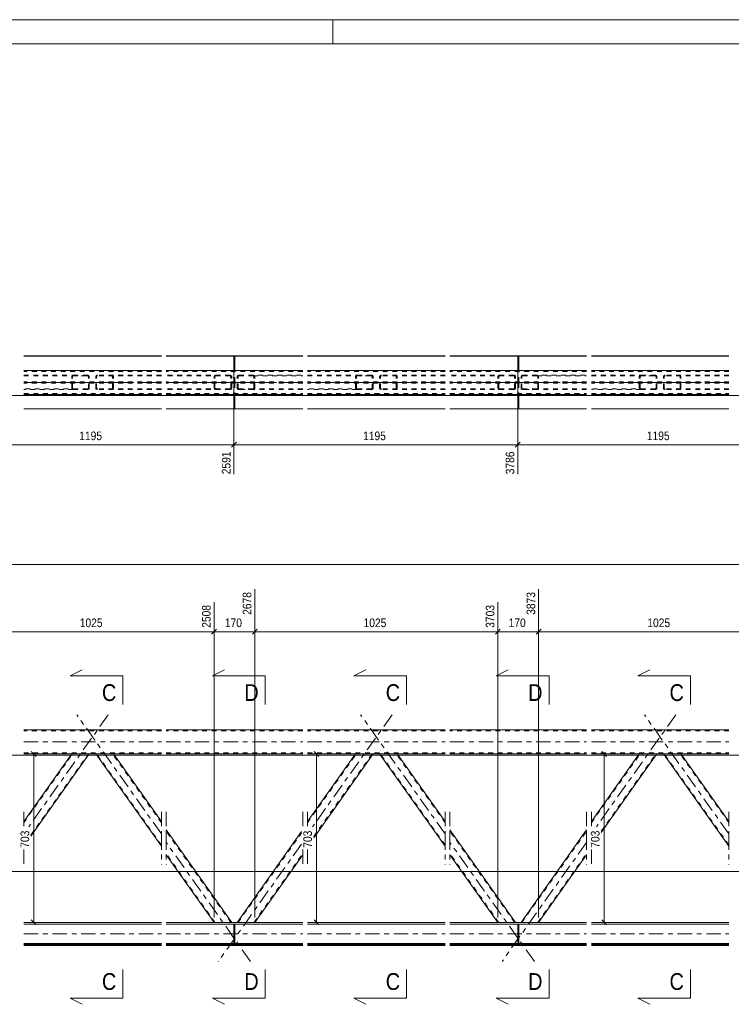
# Model space of a CAD drawing. Header units: millimetres. Extents: x 0 to 610, y 0 to 420.
# Tile 6 of 9: x 125 to 273, y 215 to 420. Entities that reach past the tile are written whole.
import ezdxf

# ---------------------------------------------------------------- set-up
doc = ezdxf.new("R2010")
doc.units = ezdxf.units.MM
for name, pattern in [('XKITLINE00', [0]), ('XKITLINE01', [4, 1, -1, 1, -1]), ('XKITLINE03', [6, 3, -1, 1, -1])]:
    doc.linetypes.add(name, pattern=pattern)
for name, color, linetype, lineweight in [('Arkusz rysunku', 3, 'Continuous', 0), ('Element', 2, 'Continuous', 0), ('Przekrój', 7, 'Continuous', 0), ('Wymiar', 4, 'Continuous', 0)]:
    doc.layers.add(name, color=color, linetype=linetype, lineweight=lineweight)
doc.styles.add('ARIAL', font='ARIAL.TTF')

msp = doc.modelspace()

# ---------------------------------------------------------------- linework, layer by layer
at = {"layer": 'Arkusz rysunku', "linetype": 'XKITLINE00', "lineweight": 0}
for p, q in [((610, 420), (0, 420)), ((190, 415), (190, 420)), ((605, 415), (5, 415))]:
    msp.add_line(p, q, dxfattribs=at)
at = {"layer": 'Element', "linetype": 'XKITLINE00', "lineweight": 0}
for p, q in [((125.53, 349.89), (154.24, 349.89)), ((154.24, 349.88), (125.53, 349.88)), ((155.24, 349.89), (183.74, 349.89)), ((183.74, 349.88), (155.24, 349.88)), ((169.39, 349.88), (169.39, 346.88)), ((169.39, 349.88), (169.59, 349.88)), ((169.59, 349.88), (169.59, 346.88)), ((184.74, 349.89), (213.45, 349.89)), ((213.45, 349.88), (184.74, 349.88)), ((214.45, 349.89), (242.96, 349.89)), ((242.96, 349.88), (214.45, 349.88)), ((228.6, 349.88), (228.6, 346.88)), ((228.6, 349.88), (228.8, 349.88)), ((228.8, 349.88), (228.8, 346.88)), ((243.96, 349.89), (272.66, 349.89)), ((272.66, 349.88), (243.96, 349.88)), ((154.24, 346.88), (125.53, 346.88)), ((183.74, 346.88), (155.24, 346.88)), ((213.45, 346.88), (184.74, 346.88)), ((242.96, 346.88), (214.45, 346.88)), ((272.66, 346.88), (243.96, 346.88)), ((125.53, 341.88), (154.24, 341.88)), ((155.24, 341.88), (183.74, 341.88)), ((169.39, 338.88), (169.39, 341.88)), ((169.59, 341.88), (169.59, 338.88)), ((184.74, 341.88), (213.45, 341.88)), ((214.45, 341.88), (242.96, 341.88)), ((228.6, 338.88), (228.6, 341.88)), ((228.8, 341.88), (228.8, 338.88)), ((243.96, 341.88), (272.66, 341.88)), ((125.53, 338.88), (154.24, 338.88)), ((154.24, 338.87), (125.53, 338.87)), ((155.24, 338.88), (183.74, 338.88)), ((183.74, 338.87), (155.24, 338.87)), ((169.59, 338.88), (169.39, 338.88)), ((184.74, 338.88), (213.45, 338.88)), ((213.45, 338.87), (184.74, 338.87)), ((214.45, 338.88), (242.96, 338.88)), ((242.96, 338.87), (214.45, 338.87)), ((228.8, 338.88), (228.6, 338.88)), ((243.96, 338.88), (272.66, 338.88)), ((272.66, 338.87), (243.96, 338.87)), ((125.53, 271.93), (154.24, 271.93)), ((155.24, 271.93), (183.74, 271.93)), ((184.74, 271.93), (213.45, 271.93)), ((214.45, 271.93), (242.96, 271.93)), ((243.96, 271.93), (272.66, 271.93)), ((135.53, 266.93), (125.53, 252.84)), ((154.24, 266.93), (125.53, 266.93)), ((127.02, 249.75), (139.21, 266.93)), ((140.56, 266.93), (154.24, 247.66)), ((154.24, 252.84), (144.24, 266.93)), ((183.74, 266.93), (155.24, 266.93)), ((194.74, 266.93), (184.74, 252.84)), ((213.45, 266.93), (184.74, 266.93)), ((186.02, 249.46), (198.42, 266.93)), ((199.77, 266.93), (213.45, 247.66)), ((213.45, 252.84), (203.45, 266.93)), ((242.96, 266.93), (214.45, 266.93)), ((253.96, 266.93), (243.96, 252.84)), ((272.66, 266.93), (243.96, 266.93)), ((246.02, 250.57), (257.63, 266.93)), ((258.98, 266.93), (272.66, 247.66)), ((272.66, 252.84), (262.66, 266.93)), ((168.92, 231.8), (155.24, 251.07)), ((183.5, 250.73), (170.07, 231.8)), ((228.13, 231.8), (214.45, 251.07)), ((242.96, 251.07), (229.28, 231.8)), ((155.24, 245.89), (165.24, 231.8)), ((173.74, 231.8), (183.74, 245.89)), ((214.45, 245.89), (224.45, 231.8)), ((232.96, 231.8), (242.96, 245.89)), ((154.24, 231.8), (125.53, 231.8)), ((154.24, 231.4), (125.53, 231.4)), ((183.74, 231.8), (155.24, 231.8)), ((183.74, 231.4), (155.24, 231.4)), ((169.39, 227.3), (169.39, 231.4)), ((169.59, 231.4), (169.39, 231.4)), ((169.59, 227.3), (169.59, 231.4)), ((213.45, 231.8), (184.74, 231.8)), ((213.45, 231.4), (184.74, 231.4)), ((242.96, 231.8), (214.45, 231.8)), ((242.96, 231.4), (214.45, 231.4)), ((228.6, 227.3), (228.6, 231.4)), ((228.8, 231.4), (228.6, 231.4)), ((228.8, 227.3), (228.8, 231.4)), ((272.66, 231.8), (243.96, 231.8)), ((272.66, 231.4), (243.96, 231.4)), ((154.24, 227.4), (125.53, 227.4)), ((154.24, 227.3), (125.53, 227.3)), ((125.53, 227.1), (154.24, 227.1)), ((125.53, 227), (154.24, 227)), ((154.24, 227), (125.53, 227)), ((169.39, 227.4), (155.24, 227.4)), ((183.74, 227.3), (155.24, 227.3)), ((155.24, 227.1), (183.74, 227.1)), ((155.24, 227), (183.74, 227)), ((183.74, 227), (155.24, 227)), ((169.39, 227.3), (169.59, 227.3)), ((183.74, 227.4), (169.59, 227.4)), ((213.45, 227.4), (184.74, 227.4)), ((213.45, 227.3), (184.74, 227.3)), ((184.74, 227.1), (213.45, 227.1)), ((184.74, 227), (213.45, 227)), ((213.45, 227), (184.74, 227)), ((228.6, 227.4), (214.45, 227.4)), ((242.96, 227.3), (214.45, 227.3)), ((214.45, 227.1), (242.96, 227.1)), ((214.45, 227), (242.96, 227)), ((242.96, 227), (214.45, 227)), ((228.6, 227.3), (228.8, 227.3)), ((242.96, 227.4), (228.8, 227.4)), ((272.66, 227.4), (243.96, 227.4)), ((272.66, 227.3), (243.96, 227.3)), ((243.96, 227.1), (272.66, 227.1)), ((243.96, 227), (272.66, 227)), ((272.66, 227), (243.96, 227))]:
    msp.add_line(p, q, dxfattribs=at)
at = {"layer": 'Element', "linetype": 'XKITLINE01', "lineweight": 0}
for p, q in [((125.53, 346.89), (154.24, 346.89)), ((154.24, 346.88), (125.53, 346.88)), ((154.24, 346.88), (125.53, 346.88)), ((154.24, 346.68), (125.53, 346.68)), ((125.53, 345.88), (135.9, 345.88)), ((125.53, 345.73), (138.84, 345.73)), ((135.56, 345.69), (135.53, 345.58)), ((135.53, 343.18), (135.53, 345.58)), ((135.64, 345.79), (135.56, 345.69)), ((135.76, 345.86), (135.64, 345.79)), ((135.72, 345.58), (135.73, 345.64)), ((135.72, 343.18), (135.72, 345.58)), ((135.73, 345.64), (135.77, 345.69)), ((135.9, 345.88), (135.76, 345.86)), ((135.77, 345.69), (135.83, 345.72)), ((135.83, 345.72), (135.9, 345.73)), ((135.9, 345.88), (138.84, 345.88)), ((138.84, 345.73), (135.9, 345.73)), ((138.99, 345.86), (138.84, 345.88)), ((138.84, 345.73), (138.92, 345.72)), ((138.92, 345.72), (138.97, 345.69)), ((138.97, 345.69), (139.01, 345.64)), ((139.11, 345.79), (138.99, 345.86)), ((139.01, 345.64), (139.03, 345.58)), ((139.03, 343.18), (139.03, 345.58)), ((139.18, 345.69), (139.11, 345.79)), ((139.21, 345.58), (139.18, 345.69)), ((139.21, 343.18), (139.21, 345.58)), ((140.59, 345.69), (140.56, 345.58)), ((140.56, 343.18), (140.56, 345.58)), ((140.67, 345.79), (140.59, 345.69)), ((140.79, 345.86), (140.67, 345.79)), ((140.74, 345.58), (140.76, 345.64)), ((140.74, 343.18), (140.74, 345.58)), ((140.76, 345.64), (140.8, 345.69)), ((140.93, 345.88), (140.79, 345.86)), ((140.8, 345.69), (140.86, 345.72)), ((140.86, 345.72), (140.93, 345.73)), ((154.24, 345.88), (140.93, 345.88)), ((154.24, 345.73), (140.93, 345.73)), ((144.01, 345.86), (143.87, 345.88)), ((143.87, 345.73), (143.94, 345.72)), ((143.94, 345.72), (144, 345.69)), ((144, 345.69), (144.04, 345.64)), ((144.13, 345.79), (144.01, 345.86)), ((144.04, 345.64), (144.05, 345.58)), ((144.05, 343.18), (144.05, 345.58)), ((144.21, 345.69), (144.13, 345.79)), ((144.24, 345.58), (144.21, 345.69)), ((144.24, 343.18), (144.24, 345.58)), ((155.24, 346.89), (183.74, 346.89)), ((183.74, 346.88), (155.24, 346.88)), ((183.74, 346.88), (155.24, 346.88)), ((183.74, 346.68), (155.24, 346.68)), ((168.55, 345.88), (155.24, 345.88)), ((168.55, 345.73), (155.24, 345.73)), ((165.24, 345.58), (165.27, 345.69)), ((165.24, 343.18), (165.24, 345.58)), ((165.27, 345.69), (165.35, 345.79)), ((165.35, 345.79), (165.47, 345.86)), ((165.44, 345.64), (165.42, 345.58)), ((165.42, 343.18), (165.42, 345.58)), ((165.48, 345.69), (165.44, 345.64)), ((165.47, 345.86), (165.61, 345.88)), ((165.54, 345.72), (165.48, 345.69)), ((165.61, 345.73), (165.54, 345.72)), ((168.55, 345.88), (168.69, 345.86)), ((168.62, 345.72), (168.55, 345.73)), ((168.68, 345.69), (168.62, 345.72)), ((168.72, 345.64), (168.68, 345.69)), ((168.69, 345.86), (168.81, 345.79)), ((168.73, 345.58), (168.72, 345.64)), ((168.73, 343.18), (168.73, 345.58)), ((168.81, 345.79), (168.89, 345.69)), ((168.89, 345.69), (168.92, 345.58)), ((168.92, 343.18), (168.92, 345.58)), ((169.39, 346.88), (169.39, 344.5)), ((169.59, 346.88), (169.39, 346.88)), ((169.39, 346.88), (169.59, 346.88)), ((169.59, 345.25), (169.39, 345.25)), ((169.59, 344.5), (169.59, 346.88)), ((170.07, 345.58), (170.09, 345.69)), ((170.07, 343.18), (170.07, 345.58)), ((170.09, 345.69), (170.17, 345.79)), ((170.17, 345.79), (170.29, 345.86)), ((170.26, 345.64), (170.25, 345.58)), ((170.25, 343.18), (170.25, 345.58)), ((170.3, 345.69), (170.26, 345.64)), ((170.29, 345.86), (170.43, 345.88)), ((170.36, 345.72), (170.3, 345.69)), ((170.43, 345.73), (170.36, 345.72)), ((170.43, 345.88), (173.38, 345.88)), ((170.43, 345.88), (183.74, 345.88)), ((170.43, 345.73), (173.38, 345.73)), ((173.38, 345.88), (173.52, 345.86)), ((173.38, 345.73), (183.74, 345.73)), ((173.45, 345.72), (173.38, 345.73)), ((173.51, 345.69), (173.45, 345.72)), ((173.55, 345.64), (173.51, 345.69)), ((173.52, 345.86), (173.64, 345.79)), ((173.56, 345.58), (173.55, 345.64)), ((173.56, 343.18), (173.56, 345.58)), ((173.64, 345.79), (173.72, 345.69)), ((173.72, 345.69), (173.74, 345.58)), ((173.74, 343.18), (173.74, 345.58)), ((184.74, 346.89), (213.45, 346.89)), ((213.45, 346.88), (184.74, 346.88)), ((213.45, 346.88), (184.74, 346.88)), ((213.45, 346.68), (184.74, 346.68)), ((184.74, 345.88), (195.11, 345.88)), ((184.74, 345.73), (198.06, 345.73)), ((194.77, 345.69), (194.74, 345.58)), ((194.74, 343.18), (194.74, 345.58)), ((194.85, 345.79), (194.77, 345.69)), ((194.97, 345.86), (194.85, 345.79)), ((194.93, 345.58), (194.94, 345.64)), ((194.93, 343.18), (194.93, 345.58)), ((194.94, 345.64), (194.98, 345.69)), ((195.11, 345.88), (194.97, 345.86)), ((194.98, 345.69), (195.04, 345.72)), ((195.04, 345.72), (195.11, 345.73)), ((195.11, 345.88), (198.06, 345.88)), ((198.06, 345.73), (195.11, 345.73)), ((198.2, 345.86), (198.06, 345.88)), ((198.06, 345.73), (198.13, 345.72)), ((198.13, 345.72), (198.19, 345.69)), ((198.19, 345.69), (198.23, 345.64)), ((198.32, 345.79), (198.2, 345.86)), ((198.23, 345.64), (198.24, 345.58)), ((198.24, 343.18), (198.24, 345.58)), ((198.4, 345.69), (198.32, 345.79)), ((198.42, 345.58), (198.4, 345.69)), ((198.42, 343.18), (198.42, 345.58)), ((199.8, 345.69), (199.77, 345.58)), ((199.77, 343.18), (199.77, 345.58)), ((199.88, 345.79), (199.8, 345.69)), ((200, 345.86), (199.88, 345.79)), ((199.95, 345.58), (199.97, 345.64)), ((199.95, 343.18), (199.95, 345.58)), ((199.97, 345.64), (200.01, 345.69)), ((200.14, 345.88), (200, 345.86)), ((200.01, 345.69), (200.07, 345.72)), ((200.07, 345.72), (200.14, 345.73)), ((213.45, 345.88), (200.14, 345.88)), ((213.45, 345.73), (200.14, 345.73)), ((203.22, 345.86), (203.08, 345.88)), ((203.08, 345.73), (203.15, 345.72)), ((203.15, 345.72), (203.21, 345.69)), ((203.21, 345.69), (203.25, 345.64)), ((203.34, 345.79), (203.22, 345.86)), ((203.25, 345.64), (203.26, 345.58)), ((203.26, 343.18), (203.26, 345.58)), ((203.42, 345.69), (203.34, 345.79)), ((203.45, 345.58), (203.42, 345.69)), ((203.45, 343.18), (203.45, 345.58)), ((214.45, 346.89), (242.96, 346.89)), ((242.96, 346.88), (214.45, 346.88)), ((242.96, 346.88), (214.45, 346.88)), ((242.96, 346.68), (214.45, 346.68)), ((227.76, 345.88), (214.45, 345.88)), ((227.76, 345.73), (214.45, 345.73)), ((224.45, 345.58), (224.48, 345.69)), ((224.45, 343.18), (224.45, 345.58)), ((224.48, 345.69), (224.56, 345.79)), ((224.56, 345.79), (224.68, 345.86)), ((224.65, 345.64), (224.63, 345.58)), ((224.63, 343.18), (224.63, 345.58)), ((224.69, 345.69), (224.65, 345.64)), ((224.68, 345.86), (224.82, 345.88)), ((224.75, 345.72), (224.69, 345.69)), ((224.82, 345.73), (224.75, 345.72)), ((227.76, 345.88), (227.9, 345.86)), ((227.83, 345.72), (227.76, 345.73)), ((227.89, 345.69), (227.83, 345.72)), ((227.93, 345.64), (227.89, 345.69)), ((227.9, 345.86), (228.02, 345.79)), ((227.94, 345.58), (227.93, 345.64)), ((227.94, 343.18), (227.94, 345.58)), ((228.02, 345.79), (228.1, 345.69)), ((228.1, 345.69), (228.13, 345.58)), ((228.13, 343.18), (228.13, 345.58)), ((228.6, 346.88), (228.6, 344.5)), ((228.8, 346.88), (228.6, 346.88)), ((228.6, 346.88), (228.8, 346.88)), ((228.8, 345.25), (228.6, 345.25)), ((228.8, 344.5), (228.8, 346.88)), ((229.28, 345.58), (229.3, 345.69)), ((229.28, 343.18), (229.28, 345.58)), ((229.3, 345.69), (229.38, 345.79)), ((229.38, 345.79), (229.5, 345.86)), ((229.47, 345.64), (229.46, 345.58)), ((229.46, 343.18), (229.46, 345.58)), ((229.51, 345.69), (229.47, 345.64)), ((229.5, 345.86), (229.64, 345.88)), ((229.57, 345.72), (229.51, 345.69)), ((229.64, 345.73), (229.57, 345.72)), ((229.64, 345.88), (232.59, 345.88)), ((229.64, 345.88), (242.96, 345.88)), ((229.64, 345.73), (232.59, 345.73)), ((232.59, 345.88), (232.73, 345.86)), ((232.59, 345.73), (242.96, 345.73)), ((232.66, 345.72), (232.59, 345.73)), ((232.72, 345.69), (232.66, 345.72)), ((232.76, 345.64), (232.72, 345.69)), ((232.73, 345.86), (232.85, 345.79)), ((232.77, 345.58), (232.76, 345.64)), ((232.77, 343.18), (232.77, 345.58)), ((232.85, 345.79), (232.93, 345.69)), ((232.93, 345.69), (232.96, 345.58)), ((232.96, 343.18), (232.96, 345.58)), ((243.96, 346.89), (272.66, 346.89)), ((272.66, 346.88), (243.96, 346.88)), ((272.66, 346.88), (243.96, 346.88)), ((272.66, 346.68), (243.96, 346.68)), ((243.96, 345.88), (254.32, 345.88)), ((243.96, 345.73), (257.27, 345.73)), ((253.98, 345.69), (253.96, 345.58)), ((253.96, 343.18), (253.96, 345.58)), ((254.06, 345.79), (253.98, 345.69)), ((254.18, 345.86), (254.06, 345.79)), ((254.14, 345.58), (254.15, 345.64)), ((254.14, 343.18), (254.14, 345.58)), ((254.15, 345.64), (254.19, 345.69)), ((254.32, 345.88), (254.18, 345.86)), ((254.19, 345.69), (254.25, 345.72)), ((254.25, 345.72), (254.32, 345.73)), ((254.32, 345.88), (257.27, 345.88)), ((257.27, 345.73), (254.32, 345.73)), ((257.41, 345.86), (257.27, 345.88)), ((257.27, 345.73), (257.34, 345.72)), ((257.34, 345.72), (257.4, 345.69)), ((257.4, 345.69), (257.44, 345.64)), ((257.53, 345.79), (257.41, 345.86)), ((257.44, 345.64), (257.45, 345.58)), ((257.45, 343.18), (257.45, 345.58)), ((257.61, 345.69), (257.53, 345.79)), ((257.63, 345.58), (257.61, 345.69)), ((257.63, 343.18), (257.63, 345.58)), ((259.01, 345.69), (258.98, 345.58)), ((258.98, 343.18), (258.98, 345.58)), ((259.09, 345.79), (259.01, 345.69)), ((259.21, 345.86), (259.09, 345.79)), ((259.16, 345.58), (259.18, 345.64)), ((259.16, 343.18), (259.16, 345.58)), ((259.18, 345.64), (259.22, 345.69)), ((259.35, 345.88), (259.21, 345.86)), ((259.22, 345.69), (259.28, 345.72)), ((259.28, 345.72), (259.35, 345.73)), ((272.66, 345.88), (259.35, 345.88)), ((272.66, 345.73), (259.35, 345.73)), ((262.43, 345.86), (262.29, 345.88)), ((262.29, 345.73), (262.36, 345.72)), ((262.36, 345.72), (262.42, 345.69)), ((262.42, 345.69), (262.46, 345.64)), ((262.55, 345.79), (262.43, 345.86)), ((262.46, 345.64), (262.48, 345.58)), ((262.48, 343.18), (262.48, 345.58)), ((262.63, 345.69), (262.55, 345.79)), ((262.66, 345.58), (262.63, 345.69)), ((262.66, 343.18), (262.66, 345.58)), ((154.24, 344.5), (125.53, 344.5)), ((154.24, 344.25), (125.53, 344.25)), ((138.84, 343.03), (125.53, 343.03)), ((135.9, 342.88), (125.53, 342.88)), ((135.53, 343.18), (135.56, 343.07)), ((135.56, 343.07), (135.64, 342.97)), ((135.64, 342.97), (135.76, 342.9)), ((135.73, 343.12), (135.72, 343.18)), ((135.77, 343.07), (135.73, 343.12)), ((135.76, 342.9), (135.9, 342.88)), ((135.83, 343.04), (135.77, 343.07)), ((135.9, 343.03), (135.83, 343.04)), ((135.9, 343.03), (138.84, 343.03)), ((138.84, 342.88), (135.9, 342.88)), ((138.92, 343.04), (138.84, 343.03)), ((138.84, 342.88), (138.99, 342.9)), ((138.97, 343.07), (138.92, 343.04)), ((139.01, 343.12), (138.97, 343.07)), ((138.99, 342.9), (139.11, 342.97)), ((139.03, 343.18), (139.01, 343.12)), ((139.11, 342.97), (139.18, 343.07)), ((139.18, 343.07), (139.21, 343.18)), ((140.56, 343.18), (140.59, 343.07)), ((140.59, 343.07), (140.67, 342.97)), ((140.67, 342.97), (140.79, 342.9)), ((140.76, 343.12), (140.74, 343.18)), ((140.8, 343.07), (140.76, 343.12)), ((140.79, 342.9), (140.93, 342.88)), ((140.86, 343.04), (140.8, 343.07)), ((140.93, 343.03), (140.86, 343.04)), ((154.24, 343.03), (140.93, 343.03)), ((154.24, 342.88), (140.93, 342.88)), ((143.94, 343.04), (143.87, 343.03)), ((143.87, 342.88), (144.01, 342.9)), ((144, 343.07), (143.94, 343.04)), ((144.04, 343.12), (144, 343.07)), ((144.01, 342.9), (144.13, 342.97)), ((144.05, 343.18), (144.04, 343.12)), ((144.13, 342.97), (144.21, 343.07)), ((144.21, 343.07), (144.24, 343.18)), ((183.74, 344.5), (155.24, 344.5)), ((183.74, 344.25), (155.24, 344.25)), ((168.55, 343.03), (155.24, 343.03)), ((168.55, 342.88), (155.24, 342.88)), ((165.27, 343.07), (165.24, 343.18)), ((165.35, 342.97), (165.27, 343.07)), ((165.47, 342.9), (165.35, 342.97)), ((165.42, 343.18), (165.44, 343.12)), ((165.44, 343.12), (165.48, 343.07)), ((165.61, 342.88), (165.47, 342.9)), ((165.48, 343.07), (165.54, 343.04)), ((165.54, 343.04), (165.61, 343.03)), ((168.55, 343.03), (168.62, 343.04)), ((168.69, 342.9), (168.55, 342.88)), ((168.62, 343.04), (168.68, 343.07)), ((168.68, 343.07), (168.72, 343.12)), ((168.81, 342.97), (168.69, 342.9)), ((168.72, 343.12), (168.73, 343.18)), ((168.89, 343.07), (168.81, 342.97)), ((168.92, 343.18), (168.89, 343.07)), ((169.39, 344.5), (169.59, 344.5)), ((169.59, 344.25), (169.39, 344.25)), ((169.39, 344.25), (169.39, 341.88)), ((169.59, 343.51), (169.39, 343.51)), ((169.59, 344.25), (169.59, 341.88)), ((170.09, 343.07), (170.07, 343.18)), ((170.17, 342.97), (170.09, 343.07)), ((170.29, 342.9), (170.17, 342.97)), ((170.25, 343.18), (170.26, 343.12)), ((170.26, 343.12), (170.3, 343.07)), ((170.43, 342.88), (170.29, 342.9)), ((170.3, 343.07), (170.36, 343.04)), ((170.36, 343.04), (170.43, 343.03)), ((173.38, 343.03), (170.43, 343.03)), ((183.74, 342.88), (170.43, 342.88)), ((170.43, 342.88), (173.38, 342.88)), ((173.38, 343.03), (173.45, 343.04)), ((183.74, 343.03), (173.38, 343.03)), ((173.52, 342.9), (173.38, 342.88)), ((173.45, 343.04), (173.51, 343.07)), ((173.51, 343.07), (173.55, 343.12)), ((173.64, 342.97), (173.52, 342.9)), ((173.55, 343.12), (173.56, 343.18)), ((173.72, 343.07), (173.64, 342.97)), ((173.74, 343.18), (173.72, 343.07)), ((213.45, 344.5), (184.74, 344.5)), ((213.45, 344.25), (184.74, 344.25)), ((198.06, 343.03), (184.74, 343.03)), ((195.11, 342.88), (184.74, 342.88)), ((194.74, 343.18), (194.77, 343.07)), ((194.77, 343.07), (194.85, 342.97)), ((194.85, 342.97), (194.97, 342.9)), ((194.94, 343.12), (194.93, 343.18)), ((194.98, 343.07), (194.94, 343.12)), ((194.97, 342.9), (195.11, 342.88)), ((195.04, 343.04), (194.98, 343.07)), ((195.11, 343.03), (195.04, 343.04)), ((195.11, 343.03), (198.06, 343.03)), ((198.06, 342.88), (195.11, 342.88)), ((198.13, 343.04), (198.06, 343.03)), ((198.06, 342.88), (198.2, 342.9)), ((198.19, 343.07), (198.13, 343.04)), ((198.23, 343.12), (198.19, 343.07)), ((198.2, 342.9), (198.32, 342.97)), ((198.24, 343.18), (198.23, 343.12)), ((198.32, 342.97), (198.4, 343.07)), ((198.4, 343.07), (198.42, 343.18)), ((199.77, 343.18), (199.8, 343.07)), ((199.8, 343.07), (199.88, 342.97)), ((199.88, 342.97), (200, 342.9)), ((199.97, 343.12), (199.95, 343.18)), ((200.01, 343.07), (199.97, 343.12)), ((200, 342.9), (200.14, 342.88)), ((200.07, 343.04), (200.01, 343.07)), ((200.14, 343.03), (200.07, 343.04)), ((213.45, 343.03), (200.14, 343.03)), ((213.45, 342.88), (200.14, 342.88)), ((203.15, 343.04), (203.08, 343.03)), ((203.08, 342.88), (203.22, 342.9)), ((203.21, 343.07), (203.15, 343.04)), ((203.25, 343.12), (203.21, 343.07)), ((203.22, 342.9), (203.34, 342.97)), ((203.26, 343.18), (203.25, 343.12)), ((203.34, 342.97), (203.42, 343.07)), ((203.42, 343.07), (203.45, 343.18)), ((242.96, 344.5), (214.45, 344.5)), ((242.96, 344.25), (214.45, 344.25)), ((227.76, 343.03), (214.45, 343.03)), ((227.76, 342.88), (214.45, 342.88)), ((224.48, 343.07), (224.45, 343.18)), ((224.56, 342.97), (224.48, 343.07)), ((224.68, 342.9), (224.56, 342.97)), ((224.63, 343.18), (224.65, 343.12)), ((224.65, 343.12), (224.69, 343.07)), ((224.82, 342.88), (224.68, 342.9)), ((224.69, 343.07), (224.75, 343.04)), ((224.75, 343.04), (224.82, 343.03)), ((227.76, 343.03), (227.83, 343.04)), ((227.9, 342.9), (227.76, 342.88)), ((227.83, 343.04), (227.89, 343.07)), ((227.89, 343.07), (227.93, 343.12)), ((228.02, 342.97), (227.9, 342.9)), ((227.93, 343.12), (227.94, 343.18)), ((228.1, 343.07), (228.02, 342.97)), ((228.13, 343.18), (228.1, 343.07)), ((228.6, 344.5), (228.8, 344.5)), ((228.8, 344.25), (228.6, 344.25)), ((228.6, 344.25), (228.6, 341.88)), ((228.8, 343.51), (228.6, 343.51)), ((228.8, 344.25), (228.8, 341.88)), ((229.3, 343.07), (229.28, 343.18)), ((229.38, 342.97), (229.3, 343.07)), ((229.5, 342.9), (229.38, 342.97)), ((229.46, 343.18), (229.47, 343.12)), ((229.47, 343.12), (229.51, 343.07)), ((229.64, 342.88), (229.5, 342.9)), ((229.51, 343.07), (229.57, 343.04)), ((229.57, 343.04), (229.64, 343.03)), ((232.59, 343.03), (229.64, 343.03)), ((242.96, 342.88), (229.64, 342.88)), ((229.64, 342.88), (232.59, 342.88)), ((232.59, 343.03), (232.66, 343.04)), ((242.96, 343.03), (232.59, 343.03)), ((232.73, 342.9), (232.59, 342.88)), ((232.66, 343.04), (232.72, 343.07)), ((232.72, 343.07), (232.76, 343.12)), ((232.85, 342.97), (232.73, 342.9)), ((232.76, 343.12), (232.77, 343.18)), ((232.93, 343.07), (232.85, 342.97)), ((232.96, 343.18), (232.93, 343.07)), ((272.66, 344.5), (243.96, 344.5)), ((272.66, 344.25), (243.96, 344.25)), ((257.27, 343.03), (243.96, 343.03)), ((254.32, 342.88), (243.96, 342.88)), ((253.96, 343.18), (253.98, 343.07)), ((253.98, 343.07), (254.06, 342.97)), ((254.06, 342.97), (254.18, 342.9)), ((254.15, 343.12), (254.14, 343.18)), ((254.19, 343.07), (254.15, 343.12)), ((254.18, 342.9), (254.32, 342.88)), ((254.25, 343.04), (254.19, 343.07)), ((254.32, 343.03), (254.25, 343.04)), ((254.32, 343.03), (257.27, 343.03)), ((257.27, 342.88), (254.32, 342.88)), ((257.34, 343.04), (257.27, 343.03)), ((257.27, 342.88), (257.41, 342.9)), ((257.4, 343.07), (257.34, 343.04)), ((257.44, 343.12), (257.4, 343.07)), ((257.41, 342.9), (257.53, 342.97)), ((257.45, 343.18), (257.44, 343.12)), ((257.53, 342.97), (257.61, 343.07)), ((257.61, 343.07), (257.63, 343.18)), ((258.98, 343.18), (259.01, 343.07)), ((259.01, 343.07), (259.09, 342.97)), ((259.09, 342.97), (259.21, 342.9)), ((259.18, 343.12), (259.16, 343.18)), ((259.22, 343.07), (259.18, 343.12)), ((259.21, 342.9), (259.35, 342.88)), ((259.28, 343.04), (259.22, 343.07)), ((259.35, 343.03), (259.28, 343.04)), ((272.66, 343.03), (259.35, 343.03)), ((272.66, 342.88), (259.35, 342.88)), ((262.36, 343.04), (262.29, 343.03)), ((262.29, 342.88), (262.43, 342.9)), ((262.42, 343.07), (262.36, 343.04)), ((262.46, 343.12), (262.42, 343.07)), ((262.43, 342.9), (262.55, 342.97)), ((262.48, 343.18), (262.46, 343.12)), ((262.55, 342.97), (262.63, 343.07)), ((262.63, 343.07), (262.66, 343.18)), ((125.53, 342.08), (154.24, 342.08)), ((125.53, 341.88), (154.24, 341.88)), ((154.24, 341.88), (125.53, 341.88)), ((154.24, 341.87), (125.53, 341.87)), ((155.24, 342.08), (183.74, 342.08)), ((155.24, 341.88), (183.74, 341.88)), ((183.74, 341.88), (155.24, 341.88)), ((183.74, 341.87), (155.24, 341.87)), ((169.59, 341.88), (169.39, 341.88)), ((169.39, 341.88), (169.59, 341.88)), ((169.59, 341.88), (169.59, 342.28)), ((184.74, 342.08), (213.45, 342.08)), ((184.74, 341.88), (213.45, 341.88)), ((213.45, 341.88), (184.74, 341.88)), ((213.45, 341.87), (184.74, 341.87)), ((214.45, 342.08), (242.96, 342.08)), ((214.45, 341.88), (242.96, 341.88)), ((242.96, 341.88), (214.45, 341.88)), ((242.96, 341.87), (214.45, 341.87)), ((228.8, 341.88), (228.6, 341.88)), ((228.6, 341.88), (228.8, 341.88)), ((228.8, 341.88), (228.8, 342.28)), ((243.96, 342.08), (272.66, 342.08)), ((243.96, 341.88), (272.66, 341.88)), ((272.66, 341.88), (243.96, 341.88)), ((272.66, 341.87), (243.96, 341.87)), ((154.24, 271.73), (125.53, 271.73)), ((183.74, 271.73), (155.24, 271.73)), ((213.45, 271.73), (184.74, 271.73)), ((242.96, 271.73), (214.45, 271.73)), ((272.66, 271.73), (243.96, 271.73)), ((125.53, 267.13), (154.24, 267.13)), ((125.53, 252.58), (135.72, 266.93)), ((127.02, 250.01), (139.03, 266.93)), ((139.21, 266.93), (135.53, 266.93)), ((144.24, 266.93), (140.56, 266.93)), ((154.24, 247.92), (140.74, 266.93)), ((154.24, 252.58), (144.05, 266.93)), ((155.24, 267.13), (183.74, 267.13)), ((184.74, 267.13), (213.45, 267.13)), ((184.74, 252.58), (194.93, 266.93)), ((186.02, 249.72), (198.24, 266.93)), ((198.42, 266.93), (194.74, 266.93)), ((203.45, 266.93), (199.77, 266.93)), ((213.45, 247.92), (199.95, 266.93)), ((213.45, 252.58), (203.26, 266.93)), ((214.45, 267.13), (242.96, 267.13)), ((243.96, 267.13), (272.66, 267.13)), ((243.96, 252.58), (254.14, 266.93)), ((246.02, 250.83), (257.45, 266.93)), ((257.63, 266.93), (253.96, 266.93)), ((262.66, 266.93), (258.98, 266.93)), ((272.66, 247.92), (259.16, 266.93)), ((272.66, 252.58), (262.48, 266.93)), ((168.73, 231.8), (155.24, 250.81)), ((170.25, 231.8), (183.5, 250.47)), ((227.94, 231.8), (214.45, 250.81)), ((229.46, 231.8), (242.96, 250.81)), ((165.42, 231.8), (155.24, 246.15)), ((173.56, 231.8), (183.74, 246.15)), ((224.63, 231.8), (214.45, 246.15)), ((232.77, 231.8), (242.96, 246.15)), ((168.92, 231.8), (165.24, 231.8)), ((169.39, 227.2), (169.39, 231.4)), ((169.39, 231.4), (169.59, 231.4)), ((169.59, 230.65), (169.39, 230.65)), ((169.39, 230.65), (169.39, 227.2)), ((169.39, 230.65), (169.59, 230.65)), ((169.59, 231.4), (169.59, 227.2)), ((169.59, 227.2), (169.59, 230.65)), ((173.74, 231.8), (170.07, 231.8)), ((228.13, 231.8), (224.45, 231.8)), ((228.6, 227.2), (228.6, 231.4)), ((228.6, 231.4), (228.8, 231.4)), ((228.8, 230.65), (228.6, 230.65)), ((228.6, 230.65), (228.6, 227.2)), ((228.6, 230.65), (228.8, 230.65)), ((228.8, 231.4), (228.8, 227.2)), ((228.8, 227.2), (228.8, 230.65)), ((232.96, 231.8), (229.28, 231.8)), ((169.39, 228.15), (169.59, 228.15)), ((169.59, 228.15), (169.39, 228.15)), ((228.6, 228.15), (228.8, 228.15)), ((228.8, 228.15), (228.6, 228.15)), ((154.24, 227.3), (125.53, 227.3)), ((125.53, 227.2), (154.24, 227.2)), ((154.24, 227.2), (125.53, 227.2)), ((125.53, 227.1), (154.24, 227.1)), ((154.24, 227), (125.53, 227)), ((183.74, 227.3), (155.24, 227.3)), ((155.24, 227.2), (183.74, 227.2)), ((183.74, 227.2), (155.24, 227.2)), ((155.24, 227.1), (183.74, 227.1)), ((183.74, 227), (155.24, 227)), ((169.59, 227.4), (169.39, 227.4)), ((169.59, 227.4), (169.39, 227.4)), ((169.59, 227.4), (169.39, 227.4)), ((169.39, 227.3), (169.59, 227.3)), ((169.39, 227.2), (169.59, 227.2)), ((169.39, 227.2), (169.59, 227.2)), ((213.45, 227.3), (184.74, 227.3)), ((184.74, 227.2), (213.45, 227.2)), ((213.45, 227.2), (184.74, 227.2)), ((184.74, 227.1), (213.45, 227.1)), ((213.45, 227), (184.74, 227)), ((242.96, 227.3), (214.45, 227.3)), ((214.45, 227.2), (242.96, 227.2)), ((242.96, 227.2), (214.45, 227.2)), ((214.45, 227.1), (242.96, 227.1)), ((242.96, 227), (214.45, 227)), ((228.8, 227.4), (228.6, 227.4)), ((228.8, 227.4), (228.6, 227.4)), ((228.8, 227.4), (228.6, 227.4)), ((228.6, 227.3), (228.8, 227.3)), ((228.6, 227.2), (228.8, 227.2)), ((228.6, 227.2), (228.8, 227.2)), ((272.66, 227.3), (243.96, 227.3)), ((243.96, 227.2), (272.66, 227.2)), ((272.66, 227.2), (243.96, 227.2)), ((243.96, 227.1), (272.66, 227.1)), ((272.66, 227), (243.96, 227))]:
    msp.add_line(p, q, dxfattribs=at)
at = {"layer": 'Element', "linetype": 'XKITLINE03', "lineweight": 0}
for p, q in [((143.16, 344.38), (125.53, 344.38)), ((125.53, 344.38), (154.24, 344.38)), ((125.53, 344.38), (154.24, 344.38)), ((154.24, 344.38), (136.61, 344.38)), ((172.87, 344.38), (155.24, 344.38)), ((155.24, 344.38), (183.74, 344.38)), ((155.24, 344.38), (183.74, 344.38)), ((183.74, 344.38), (166.12, 344.38)), ((202.37, 344.38), (184.74, 344.38)), ((184.74, 344.38), (213.45, 344.38)), ((184.74, 344.38), (213.45, 344.38)), ((213.45, 344.38), (195.82, 344.38)), ((232.08, 344.38), (214.45, 344.38)), ((214.45, 344.38), (242.96, 344.38)), ((214.45, 344.38), (242.96, 344.38)), ((242.96, 344.38), (225.33, 344.38)), ((261.58, 344.38), (243.96, 344.38)), ((243.96, 344.38), (272.66, 344.38)), ((243.96, 344.38), (272.66, 344.38)), ((272.66, 344.38), (255.03, 344.38)), ((143.16, 275.08), (126.58, 251.73)), ((154.24, 250.25), (136.61, 275.08)), ((202.37, 275.08), (185.79, 251.73)), ((213.45, 250.25), (195.82, 275.08)), ((261.58, 275.08), (245, 251.73)), ((272.66, 250.25), (255.03, 275.08)), ((125.53, 269.43), (154.24, 269.43)), ((155.24, 269.43), (183.74, 269.43)), ((184.74, 269.43), (213.45, 269.43)), ((214.45, 269.43), (242.96, 269.43)), ((243.96, 269.43), (272.66, 269.43)), ((125.53, 254.84), (125.53, 251.73)), ((154.24, 254.84), (154.24, 248.81)), ((155.24, 254.84), (155.24, 248.81)), ((183.74, 254.84), (183.74, 251.73)), ((184.74, 254.84), (184.74, 251.73)), ((213.45, 254.84), (213.45, 248.81)), ((214.45, 254.84), (214.45, 248.81)), ((242.95, 254.84), (242.95, 248.81)), ((243.96, 254.84), (243.96, 251.73)), ((272.66, 254.84), (272.66, 248.81)), ((154.24, 249.92), (154.24, 243.89)), ((155.24, 249.92), (155.24, 243.89)), ((172.87, 223.65), (155.24, 248.48)), ((213.45, 249.92), (213.45, 243.89)), ((214.45, 249.92), (214.45, 243.89)), ((232.08, 223.65), (214.45, 248.48)), ((242.96, 248.48), (225.33, 223.65)), ((242.95, 249.92), (242.95, 243.89)), ((272.66, 249.92), (272.66, 243.89)), ((125.53, 247), (125.53, 243.89)), ((183.5, 248.14), (166.12, 223.65)), ((183.74, 247), (183.74, 243.89)), ((184.74, 247), (184.74, 243.89)), ((243.96, 247), (243.96, 243.89)), ((125.53, 229.4), (154.24, 229.4)), ((155.24, 229.4), (183.74, 229.4)), ((184.74, 229.4), (213.45, 229.4)), ((214.45, 229.4), (242.96, 229.4)), ((243.96, 229.4), (272.66, 229.4))]:
    msp.add_line(p, q, dxfattribs=at)
at = {"layer": 'Przekrój', "linetype": 'XKITLINE00', "lineweight": 0}
for p, q in [((135.21, 283.21), (137.71, 284.46)), ((164.92, 283.21), (167.42, 284.46)), ((194.42, 283.21), (196.92, 284.46)), ((224.13, 283.21), (226.63, 284.46)), ((253.63, 283.21), (256.13, 284.46)), ((140.21, 283.21), (135.21, 283.21)), ((146.21, 283.21), (140.21, 283.21)), ((146.21, 283.21), (146.21, 277.21)), ((169.92, 283.21), (164.92, 283.21)), ((175.92, 283.21), (169.92, 283.21)), ((175.92, 283.21), (175.92, 277.21)), ((199.42, 283.21), (194.42, 283.21)), ((205.42, 283.21), (199.42, 283.21)), ((205.42, 283.21), (205.42, 277.21)), ((229.13, 283.21), (224.13, 283.21)), ((235.13, 283.21), (229.13, 283.21)), ((235.13, 283.21), (235.13, 277.21)), ((258.63, 283.21), (253.63, 283.21)), ((264.63, 283.21), (258.63, 283.21)), ((264.63, 283.21), (264.63, 277.21)), ((146.21, 215.97), (146.21, 221.97)), ((175.92, 215.97), (175.92, 221.97)), ((205.42, 215.97), (205.42, 221.97)), ((235.13, 215.97), (235.13, 221.97)), ((264.63, 215.97), (264.63, 221.97)), ((135.21, 215.97), (137.71, 214.72)), ((140.21, 215.97), (135.21, 215.97)), ((146.21, 215.97), (140.21, 215.97)), ((164.92, 215.97), (167.42, 214.72)), ((169.92, 215.97), (164.92, 215.97)), ((175.92, 215.97), (169.92, 215.97)), ((194.42, 215.97), (196.92, 214.72)), ((199.42, 215.97), (194.42, 215.97)), ((205.42, 215.97), (199.42, 215.97)), ((224.13, 215.97), (226.63, 214.72)), ((229.13, 215.97), (224.13, 215.97)), ((235.13, 215.97), (229.13, 215.97)), ((253.63, 215.97), (256.13, 214.72)), ((258.63, 215.97), (253.63, 215.97)), ((264.63, 215.97), (258.63, 215.97))]:
    msp.add_line(p, q, dxfattribs=at)
at = {"layer": 'Wymiar', "linetype": 'XKITLINE00', "lineweight": 0}
for p, q in [((169.39, 348.88), (169.39, 325.22)), ((169.39, 348.88), (169.39, 325.22)), ((228.6, 348.88), (228.6, 325.22)), ((228.6, 348.88), (228.6, 325.22)), ((540.24, 341.63), (57.76, 341.63)), ((110.18, 331.38), (169.39, 331.38)), ((169.9, 331.89), (168.88, 330.87)), ((169.9, 331.89), (168.93, 330.92)), ((169.39, 331.38), (228.6, 331.38)), ((229.11, 331.89), (228.09, 330.87)), ((229.11, 331.89), (228.14, 330.92)), ((228.6, 331.38), (287.81, 331.38)), ((40.22, 306.4), (577.41, 306.4)), ((173.74, 232.8), (173.74, 301.26)), ((173.74, 232.8), (173.74, 301.26)), ((232.96, 232.8), (232.96, 301.26)), ((232.96, 232.8), (232.96, 301.26)), ((165.24, 232.8), (165.24, 298.56)), ((165.24, 232.8), (165.24, 298.56)), ((224.45, 232.8), (224.45, 298.56)), ((224.45, 232.8), (224.45, 298.56)), ((114.53, 292.4), (165.24, 292.4)), ((165.75, 292.91), (164.73, 291.9)), ((165.75, 292.91), (164.73, 291.9)), ((165.24, 292.4), (173.74, 292.4)), ((174.25, 292.91), (173.24, 291.9)), ((174.25, 292.91), (173.24, 291.9)), ((173.74, 292.4), (224.45, 292.4)), ((224.96, 292.91), (223.94, 291.9)), ((224.96, 292.91), (223.94, 291.9)), ((224.45, 292.4), (232.96, 292.4)), ((233.46, 292.91), (232.45, 291.9)), ((233.46, 292.91), (232.45, 291.9)), ((232.96, 292.4), (283.66, 292.4)), ((139.56, 266.93), (125.76, 266.93)), ((127.11, 267.44), (128.13, 266.42)), ((127.62, 231.8), (127.62, 266.93)), ((198.77, 266.93), (184.76, 266.93)), ((186.11, 267.44), (187.13, 266.42)), ((186.62, 231.8), (186.62, 266.93)), ((257.98, 266.93), (244.76, 266.93)), ((246.11, 267.44), (247.13, 266.42)), ((246.62, 231.8), (246.62, 266.93)), ((540.24, 266.68), (93.27, 266.68)), ((106.05, 242.4), (577.41, 242.4)), ((127.11, 232.31), (128.13, 231.3)), ((186.11, 232.31), (187.13, 231.3)), ((246.11, 232.31), (247.13, 231.3)), ((138.21, 231.8), (125.76, 231.8)), ((197.42, 231.8), (184.76, 231.8)), ((256.63, 231.8), (244.76, 231.8))]:
    msp.add_line(p, q, dxfattribs=at)

# ---------------------------------------------------------------- texts
at = {"layer": 'Przekrój', "style": 'ARIAL', "width": 0.85}
for s, p in [('C', (141.84, 277.96)), ('D', (171.55, 277.96)), ('C', (201.05, 277.96)), ('D', (230.76, 277.96)), ('C', (260.26, 277.96)), ('C', (141.84, 217.72)), ('D', (171.55, 217.72)), ('C', (201.05, 217.72)), ('D', (230.76, 217.72)), ('C', (260.26, 217.72))]:
    msp.add_text(s, height=3.5, dxfattribs=at).set_placement(p)
at = {"layer": 'Wymiar', "style": 'ARIAL', "width": 0.85}
for s, p in [('1195', (137.11, 332.34)), ('1195', (196.33, 332.34)), ('1195', (255.54, 332.34)), ('1025', (137.22, 293.36)), ('170', (167.49, 293.36)), ('1025', (196.43, 293.36)), ('170', (226.7, 293.36)), ('1025', (255.64, 293.36))]:
    msp.add_text(s, height=1.8, dxfattribs=at).set_placement(p)
for s, p in [('2591', (168.67, 325.22)), ('3786', (227.88, 325.22)), ('2678', (173.02, 295.92)), ('3873', (232.24, 295.92)), ('2508', (164.52, 293.22)), ('3703', (223.73, 293.22)), ('703', (126.66, 247.36)), ('703', (185.66, 247.36)), ('703', (245.66, 247.36))]:
    msp.add_text(s, height=1.8, rotation=90.0002, dxfattribs=at).set_placement(p)

doc.saveas('drawing.dxf')
